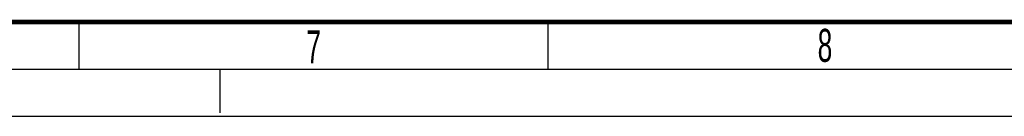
# Model space of a CAD drawing. Header units: millimetres. Extents: x 0 to 841, y 0 to 594.
# Tile 3 of 116: x 319 to 424, y 0 to 10. Entities that reach past the tile are written whole.
import ezdxf

# ---------------------------------------------------------------- set-up
doc = ezdxf.new("R2010")
doc.units = ezdxf.units.MM
doc.header["$LTSCALE"] = 46.255
doc.linetypes.add('DASHED', pattern=[0.2, 0.1, -0.1])
doc.layers.get('0').update_dxf_attribs({"linetype": 'CONTINUOUS'})
doc.styles.add('TEXTSTYLE_2', font='txt', dxfattribs={"width": 0.6})

msp = doc.modelspace()

# ---------------------------------------------------------------- linework, layer by layer
at = {"color": 7, "linetype": 'CONTINUOUS'}
for p, q in [((325.5, 5), (325.5, 10)), ((375.5, 5), (375.5, 10)), ((0, 0), (841, 0))]:
    msp.add_line(p, q, dxfattribs=at)
at = {"color": 2, "linetype": 'CONTINUOUS'}
msp.add_line((15, 5), (836, 5), dxfattribs=at)
at = {"color": 7, "linetype": 'DASHED'}
msp.add_line((340.5, 5), (340.5, 0), dxfattribs=at)
at = {"color": 7, "linetype": 'CONTINUOUS', "const_width": 0.5}
msp.add_lwpolyline([(20, 10), (831, 10)], dxfattribs=at)

# ---------------------------------------------------------------- texts
at = {"color": 5, "linetype": 'CONTINUOUS', "char_height": 3.5, "width": 2.1, "attachment_point": 1, "line_spacing_factor": 0.9, "style": 'TEXTSTYLE_2'}
for s, insert in [('7', (349.7116, 9.1246)), ('8', (404.2036, 9.2803))]:
    msp.add_mtext(s, dxfattribs=dict(at, insert=insert))

doc.saveas('drawing.dxf')
